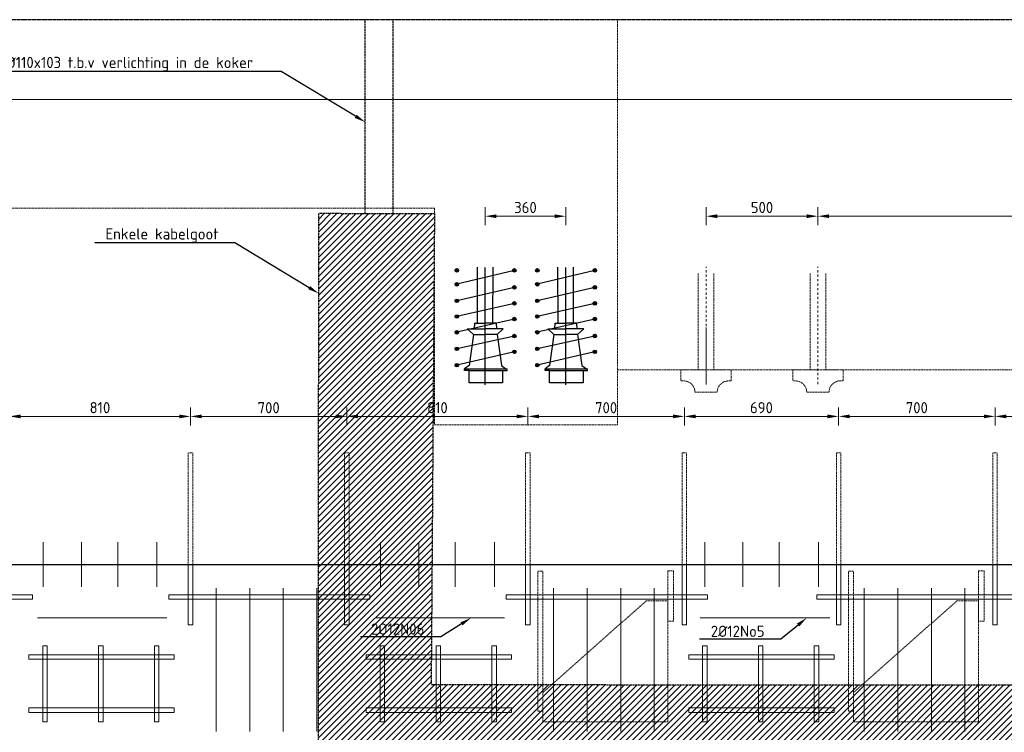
# Model space of a CAD drawing. Header units: millimetres. Extents: x -8028558 to 327273, y -63352 to 83293.
# Tile 189 of 195: x 300409 to 304813, y 10414 to 13602. Entities that reach past the tile are written whole.
import ezdxf
from ezdxf import colors
from ezdxf.entities.mleader import LeaderData, LeaderLine
from ezdxf.math import Vec2, Vec3

# ---------------------------------------------------------------- set-up
doc = ezdxf.new("R2010")
doc.units = ezdxf.units.MM
for name, pattern in [('NLCS-HIDDEN', [4, 2, -2]), ('XX-AFBREEK', [7, 4, -1, 1, -1]), ('ZZ-HIDDEN-SO', [4, 2, -2])]:
    doc.linetypes.add(name, pattern=pattern)
for name, color, linetype, lineweight in [('B-CO-BC-AFBREEKLIJN-GD', 7, 'XX-AFBREEK', 25), ('B-CO-BC-BETONVORM-GD', 90, 'Continuous', 25), ('B-CO-BC-BETONVORM-GN', 10, 'ZZ-HIDDEN-SO', 13), ('B-CO-BC-VOORSPANNING-GD', 200, 'Continuous', 25), ('B-CO-BC-VOORSPANNING-GN', 190, 'NLCS-HIDDEN', 13), ('B-CO-BC-WAPENING_HOOFDWAPENING-G', 170, 'Continuous', 18), ('B-CO-BC-WAPENING_HOOFDWAPENING-GN', 140, 'NLCS-HIDDEN', 13), ('B-CO-KL-OVERIG_MANTELBUIS - CENTREERLIJN-GD', 8, 'NLCS-HIDDEN', 25), ('X-XX-AL-M', 7, 'Continuous', 18), ('X-XX-AL-VERWIJZING-T25', 7, 'Continuous', 25)]:
    doc.layers.add(name, color=color, linetype=linetype, lineweight=lineweight)
doc.layers.add('B-CO-BC-KABELGOOT-A', color=253, linetype='Continuous', lineweight=25, transparency=0.6)
doc.styles.add('NLCS-ISO-MM20-T25', font='NLCS-ISO.ttf', dxfattribs={"height": 50})
doc.dimstyles.new('NLCS-MM20-T25-PIJL_L0_H4', dxfattribs={"dimscale": 20, "dimtxt": 2.5, "dimasz": 2.5, "dimexe": 2, "dimexo": 2, "dimgap": 0.7, "dimtad": 1, "dimdec": 0, "dimzin": 0, "dimdsep": 46, "dimtxsty": 'NLCS-ISO-MM20-T25', "dimcen": 0, "dimdle": 2, "dimclrd": 256, "dimclre": 256, "dimclrt": 256, "dimadec": 4, "dimazin": 0, "dimtfac": 1, "dimtdec": 3, "dimtofl": 0, "dimtmove": 0, "dimatfit": 3, "dimfxl": 2, "dimfxlon": 1, "dimtfillclr": 256, "dimtolj": 1, "dimtzin": 0, "dimlwd": -1, "dimlwe": -1, "dimarcsym": 0})

# ---------------------------------------------------------------- blocks, each defined once
blk = doc.blocks.new('*D1048')
at = {"layer": 'X-XX-AL-M', "transparency": 16777216}
for p, q in [((300362.7, 11787.5), (300362.7, 11867.5)), ((301172.5, 11787.5), (301172.5, 11867.5)), ((300412.7, 11827.5), (301122.5, 11827.5))]:
    blk.add_line(p, q, dxfattribs=at)
for points in [[(300412.7, 11835.8), (300412.7, 11819.1), (300362.7, 11827.5)], [(301122.5, 11835.8), (301122.5, 11819.1), (301172.5, 11827.5)]]:
    blk.add_solid(points, dxfattribs=at)
at = {"layer": 'X-XX-AL-M', "transparency": 16777216, "insert": (300767.6, 11866.5), "char_height": 50, "attachment_point": 5, "style": 'NLCS-ISO-MM20-T25'}
blk.add_mtext('\\A1;810', dxfattribs=at)
blk = doc.blocks.new('*D1049')
at = {"layer": 'X-XX-AL-M', "transparency": 16777216}
for p, q in [((301172.5, 11787.5), (301172.5, 11867.5)), ((301872.3, 11787.5), (301872.3, 11867.5)), ((301222.5, 11827.5), (301822.3, 11827.5))]:
    blk.add_line(p, q, dxfattribs=at)
for points in [[(301222.5, 11835.8), (301222.5, 11819.1), (301172.5, 11827.5)], [(301822.3, 11835.8), (301822.3, 11819.1), (301872.3, 11827.5)]]:
    blk.add_solid(points, dxfattribs=at)
at = {"layer": 'X-XX-AL-M', "transparency": 16777216, "insert": (301522.4, 11866.5), "char_height": 50, "attachment_point": 5, "style": 'NLCS-ISO-MM20-T25'}
blk.add_mtext('\\A1;700', dxfattribs=at)
blk = doc.blocks.new('*D1050')
at = {"layer": 'X-XX-AL-M', "transparency": 16777216}
for p, q in [((301872.3, 11787.5), (301872.3, 11867.5)), ((302682, 11787.5), (302682, 11867.5)), ((301922.3, 11827.5), (302632, 11827.5))]:
    blk.add_line(p, q, dxfattribs=at)
for points in [[(301922.3, 11835.8), (301922.3, 11819.1), (301872.3, 11827.5)], [(302632, 11835.8), (302632, 11819.1), (302682, 11827.5)]]:
    blk.add_solid(points, dxfattribs=at)
at = {"layer": 'X-XX-AL-M', "transparency": 16777216, "insert": (302277.1, 11866.5), "char_height": 50, "attachment_point": 5, "style": 'NLCS-ISO-MM20-T25'}
blk.add_mtext('\\A1;810', dxfattribs=at)
blk = doc.blocks.new('*D1051')
at = {"layer": 'X-XX-AL-M', "transparency": 16777216}
for p, q in [((302682, 11787.5), (302682, 11867.5)), ((303381.8, 11787.5), (303381.8, 11867.5)), ((302732, 11827.5), (303331.8, 11827.5))]:
    blk.add_line(p, q, dxfattribs=at)
for points in [[(302732, 11835.8), (302732, 11819.1), (302682, 11827.5)], [(303331.8, 11835.8), (303331.8, 11819.1), (303381.8, 11827.5)]]:
    blk.add_solid(points, dxfattribs=at)
at = {"layer": 'X-XX-AL-M', "transparency": 16777216, "insert": (303031.9, 11866.5), "char_height": 50, "attachment_point": 5, "style": 'NLCS-ISO-MM20-T25'}
blk.add_mtext('\\A1;700', dxfattribs=at)
blk = doc.blocks.new('*D1052')
at = {"layer": 'X-XX-AL-M', "transparency": 16777216}
for p, q in [((303381.8, 11787.5), (303381.8, 11867.5)), ((304071.8, 11787.5), (304071.8, 11867.5)), ((303431.8, 11827.5), (304021.8, 11827.5))]:
    blk.add_line(p, q, dxfattribs=at)
for points in [[(303431.8, 11835.8), (303431.8, 11819.1), (303381.8, 11827.5)], [(304021.8, 11835.8), (304021.8, 11819.1), (304071.8, 11827.5)]]:
    blk.add_solid(points, dxfattribs=at)
at = {"layer": 'X-XX-AL-M', "transparency": 16777216, "insert": (303726.8, 11866.5), "char_height": 50, "attachment_point": 5, "style": 'NLCS-ISO-MM20-T25'}
blk.add_mtext('\\A1;690', dxfattribs=at)
blk = doc.blocks.new('*D1053')
at = {"layer": 'X-XX-AL-M', "transparency": 16777216}
for p, q in [((304071.8, 11787.5), (304071.8, 11867.5)), ((304771.8, 11787.5), (304771.8, 11867.5)), ((304121.8, 11827.5), (304721.8, 11827.5))]:
    blk.add_line(p, q, dxfattribs=at)
for points in [[(304121.8, 11835.8), (304121.8, 11819.1), (304071.8, 11827.5)], [(304721.8, 11835.8), (304721.8, 11819.1), (304771.8, 11827.5)]]:
    blk.add_solid(points, dxfattribs=at)
at = {"layer": 'X-XX-AL-M', "transparency": 16777216, "insert": (304421.8, 11866.5), "char_height": 50, "attachment_point": 5, "style": 'NLCS-ISO-MM20-T25'}
blk.add_mtext('\\A1;700', dxfattribs=at)
blk = doc.blocks.new('*D1091')
at = {"layer": 'X-XX-AL-M', "transparency": 16777216}
for p, q in [((304771.8, 11787.5), (304771.8, 11867.5)), ((305075.1, 11787.5), (305075.1, 11867.5)), ((304821.8, 11827.5), (305025.1, 11827.5))]:
    blk.add_line(p, q, dxfattribs=at)
for points in [[(304821.8, 11835.8), (304821.8, 11819.1), (304771.8, 11827.5)], [(305025.1, 11835.8), (305025.1, 11819.1), (305075.1, 11827.5)]]:
    blk.add_solid(points, dxfattribs=at)
at = {"layer": 'X-XX-AL-M', "transparency": 16777216, "insert": (304923.5, 11866.5), "char_height": 50, "attachment_point": 5, "style": 'NLCS-ISO-MM20-T25'}
blk.add_mtext('\\A1;303', dxfattribs=at)
blk = doc.blocks.new('*D1093')
at = {"layer": 'X-XX-AL-M', "transparency": 16777216}
for p, q in [((286154.1, 13285.8), (286154.1, 13205.8)), ((306174.1, 13285.8), (306174.1, 13205.8)), ((286204.1, 13245.8), (306124.1, 13245.8))]:
    blk.add_line(p, q, dxfattribs=at)
for points in [[(286204.1, 13254.1), (286204.1, 13237.4), (286154.1, 13245.8)], [(306124.1, 13254.1), (306124.1, 13237.4), (306174.1, 13245.8)]]:
    blk.add_solid(points, dxfattribs=at)
at = {"layer": 'X-XX-AL-M', "transparency": 16777216, "insert": (296164.1, 13284.8), "char_height": 50, "attachment_point": 5, "style": 'NLCS-ISO-MM20-T25'}
blk.add_mtext('\\A1;20020', dxfattribs=at)
blk = doc.blocks.new('*D1149')
at = {"layer": 'X-XX-AL-M', "transparency": 16777216}
for p, q in [((303479.1, 12683.1), (303479.1, 12763.1)), ((303979.1, 12683.1), (303979.1, 12763.1)), ((303529.1, 12723.1), (303929.1, 12723.1))]:
    blk.add_line(p, q, dxfattribs=at)
for points in [[(303529.1, 12731.4), (303529.1, 12714.7), (303479.1, 12723.1)], [(303929.1, 12731.4), (303929.1, 12714.7), (303979.1, 12723.1)]]:
    blk.add_solid(points, dxfattribs=at)
at = {"layer": 'X-XX-AL-M', "transparency": 16777216, "insert": (303729.1, 12762.1), "char_height": 50, "attachment_point": 5, "style": 'NLCS-ISO-MM20-T25'}
blk.add_mtext('\\A1;500', dxfattribs=at)
blk = doc.blocks.new('*D1150')
at = {"layer": 'X-XX-AL-M', "transparency": 16777216}
for p, q in [((303979.1, 12683.1), (303979.1, 12763.1)), ((306174.1, 12683.1), (306174.1, 12763.1)), ((304029.1, 12723.1), (306124.1, 12723.1))]:
    blk.add_line(p, q, dxfattribs=at)
for points in [[(304029.1, 12731.4), (304029.1, 12714.7), (303979.1, 12723.1)], [(306124.1, 12731.4), (306124.1, 12714.7), (306174.1, 12723.1)]]:
    blk.add_solid(points, dxfattribs=at)
at = {"layer": 'X-XX-AL-M', "transparency": 16777216, "insert": (305076.6, 12762.1), "char_height": 50, "attachment_point": 5, "style": 'NLCS-ISO-MM20-T25'}
blk.add_mtext('\\A1;2195', dxfattribs=at)
blk = doc.blocks.new('*D1153')
at = {"layer": 'X-XX-AL-M', "transparency": 16777216}
for p, q in [((302491.2, 12683.1), (302491.2, 12763.1)), ((302851.2, 12683.1), (302851.2, 12763.1)), ((302541.2, 12723.1), (302801.2, 12723.1))]:
    blk.add_line(p, q, dxfattribs=at)
for points in [[(302541.2, 12731.4), (302541.2, 12714.7), (302491.2, 12723.1)], [(302801.2, 12731.4), (302801.2, 12714.7), (302851.2, 12723.1)]]:
    blk.add_solid(points, dxfattribs=at)
at = {"layer": 'X-XX-AL-M', "transparency": 16777216, "insert": (302671.2, 12762.1), "char_height": 50, "attachment_point": 5, "style": 'NLCS-ISO-MM20-T25'}
blk.add_mtext('\\A1;360', dxfattribs=at)

msp = doc.modelspace()

# ---------------------------------------------------------------- hatches: boundary and pattern name
at = {"layer": 'B-CO-BC-KABELGOOT-A'}
h = msp.add_hatch(dxfattribs=at)
h.set_pattern_fill('ACO-BETON_GEWAPEND-SODMM', color=256, scale=10, pattern_type=2)
h.set_pattern_definition([(45, (43387.608, 0), (-14.1421356, 14.1421356), [])])
h.paths.add_polyline_path([(302264.1, 12735.7), (302249.3, 10627.7), (306120.3, 10625.8), (306103.7, 8989.8), (305606.3, 8990.1), (305606.8, 10162.3), (301745.2, 10164.2), (301746.4, 12736)])

# ---------------------------------------------------------------- linework, layer by layer
at = {"layer": 'B-CO-BC-AFBREEKLIJN-GD', "flags": 128}
msp.add_lwpolyline([(306999.4, 13602.3), (285250.5, 13602.3)], dxfattribs=at)
at = {"layer": 'B-CO-BC-BETONVORM-GD', "flags": 128}
msp.add_lwpolyline([(286154.1, 11164.7), (306174.1, 11164.7)], dxfattribs=at)
at = {"layer": 'B-CO-BC-BETONVORM-GN', "flags": 128}
for points in [[(303083.2, 11790), (303083.2, 13602.3)], [(296730.6, 12759.7), (302263.6, 12759.7)], [(302263.6, 12759.7), (302263.6, 11790)], [(303083.2, 12036.2), (306174.1, 12036.2)], [(302263.6, 11790), (303083.2, 11790)]]:
    msp.add_lwpolyline(points, dxfattribs=at)
at = {"layer": 'B-CO-BC-VOORSPANNING-GD', "ltscale": 500, "flags": 128}
for points in [[(302364.2, 12480.8), (302356.2, 12480.8)], [(302356.2, 12480.8), (302372.2, 12480.8)], [(302364.2, 12488.8), (302364.2, 12472.8)], [(302621.5, 12480.8), (302613.5, 12480.8)], [(302613.5, 12480.8), (302629.5, 12480.8)], [(302621.5, 12488.8), (302621.5, 12472.8)], [(302724.2, 12480.8), (302716.2, 12480.8)], [(302716.2, 12480.8), (302732.2, 12480.8)], [(302724.2, 12488.8), (302724.2, 12472.8)], [(302981.5, 12480.8), (302973.5, 12480.8)], [(302973.5, 12480.8), (302989.5, 12480.8)], [(302981.5, 12488.8), (302981.5, 12472.8)], [(302364.2, 12426.5), (302364.2, 12410.5)], [(302724.2, 12426.5), (302724.2, 12410.5)], [(302364.2, 12418.5), (302356.2, 12418.5)], [(302356.2, 12418.5), (302372.2, 12418.5)], [(302621.5, 12404.5), (302613.5, 12404.5)], [(302613.5, 12404.5), (302629.5, 12404.5)], [(302621.5, 12412.5), (302621.5, 12396.5)], [(302724.2, 12418.5), (302716.2, 12418.5)], [(302716.2, 12418.5), (302732.2, 12418.5)], [(302981.5, 12404.5), (302973.5, 12404.5)], [(302973.5, 12404.5), (302989.5, 12404.5)], [(302981.5, 12412.5), (302981.5, 12396.5)], [(302364.2, 12344.5), (302356.2, 12344.5)], [(302356.2, 12344.5), (302372.2, 12344.5)], [(302364.2, 12352.5), (302364.2, 12336.5)], [(302621.5, 12332.8), (302613.5, 12332.8)], [(302613.5, 12332.8), (302629.5, 12332.8)], [(302621.5, 12340.8), (302621.5, 12324.8)], [(302724.2, 12344.5), (302716.2, 12344.5)], [(302716.2, 12344.5), (302732.2, 12344.5)], [(302724.2, 12352.5), (302724.2, 12336.5)], [(302981.5, 12332.8), (302973.5, 12332.8)], [(302973.5, 12332.8), (302989.5, 12332.8)], [(302981.5, 12340.8), (302981.5, 12324.8)], [(302364.2, 12274.3), (302356.2, 12274.3)], [(302356.2, 12274.3), (302372.2, 12274.3)], [(302364.2, 12282.3), (302364.2, 12266.3)], [(302621.5, 12263.2), (302613.5, 12263.2)], [(302613.5, 12263.2), (302629.5, 12263.2)], [(302621.5, 12271.2), (302621.5, 12255.2)], [(302724.2, 12274.3), (302716.2, 12274.3)], [(302716.2, 12274.3), (302732.2, 12274.3)], [(302724.2, 12282.3), (302724.2, 12266.3)], [(302981.5, 12263.2), (302973.5, 12263.2)], [(302973.5, 12263.2), (302989.5, 12263.2)], [(302981.5, 12271.2), (302981.5, 12255.2)], [(302364.2, 12203.7), (302356.2, 12203.7)], [(302356.2, 12203.7), (302372.2, 12203.7)], [(302364.2, 12211.7), (302364.2, 12195.7)], [(302724.2, 12203.7), (302716.2, 12203.7)], [(302716.2, 12203.7), (302732.2, 12203.7)], [(302724.2, 12211.7), (302724.2, 12195.7)], [(302621.5, 12187), (302613.5, 12187)], [(302613.5, 12187), (302629.5, 12187)], [(302621.5, 12195), (302621.5, 12179)], [(302981.5, 12187), (302973.5, 12187)], [(302973.5, 12187), (302989.5, 12187)], [(302981.5, 12195), (302981.5, 12179)], [(302364.2, 12129.7), (302356.2, 12129.7)], [(302356.2, 12129.7), (302372.2, 12129.7)], [(302364.2, 12137.7), (302364.2, 12121.7)], [(302621.5, 12116.3), (302613.5, 12116.3)], [(302613.5, 12116.3), (302629.5, 12116.3)], [(302621.5, 12124.3), (302621.5, 12108.3)], [(302724.2, 12129.7), (302716.2, 12129.7)], [(302716.2, 12129.7), (302732.2, 12129.7)], [(302724.2, 12137.7), (302724.2, 12121.7)], [(302981.5, 12116.3), (302973.5, 12116.3)], [(302973.5, 12116.3), (302989.5, 12116.3)], [(302981.5, 12124.3), (302981.5, 12108.3)], [(302364.2, 12056.8), (302356.2, 12056.8)], [(302356.2, 12056.8), (302372.2, 12056.8)], [(302364.2, 12064.8), (302364.2, 12048.8)], [(302398.7, 12032.4), (302398.7, 12040.4)], [(302418.7, 12032.4), (302398.7, 12032.4)], [(302418.7, 11977.4), (302418.7, 12032.4)], [(302418.7, 12032.4), (302568.7, 12032.4)], [(302568.7, 12032.4), (302568.7, 11977.4)], [(302568.7, 12032.4), (302588.7, 12032.4)], [(302588.7, 12032.4), (302588.7, 12040.4)], [(302724.2, 12056.8), (302716.2, 12056.8)], [(302716.2, 12056.8), (302732.2, 12056.8)], [(302724.2, 12064.8), (302724.2, 12048.8)], [(302758.7, 12032.4), (302758.7, 12040.4)], [(302778.7, 12032.4), (302758.7, 12032.4)], [(302778.7, 11977.4), (302778.7, 12032.4)], [(302778.7, 12032.4), (302928.7, 12032.4)], [(302928.7, 12032.4), (302928.7, 11977.4)], [(302928.7, 12032.4), (302948.7, 12032.4)], [(302948.7, 12032.4), (302948.7, 12040.4)], [(302568.7, 11977.4), (302418.7, 11977.4)], [(302928.7, 11977.4), (302778.7, 11977.4)]]:
    msp.add_lwpolyline(points, dxfattribs=at)
at = {"layer": 'B-CO-BC-VOORSPANNING-GD', "ltscale": 5, "flags": 128}
for points in [[(302621.5, 12480.8), (302364.2, 12418.5)], [(302457.1, 12243.9), (302456.4, 12494.9)], [(302491.2, 11968.1), (302491.2, 12493.2)], [(302525.3, 12243.9), (302526, 12494.9)], [(302981.5, 12480.8), (302724.2, 12418.5)], [(302817.1, 12243.9), (302816.4, 12494.9)], [(302851.2, 11968.1), (302851.2, 12493.2)], [(302885.3, 12243.9), (302886, 12494.9)], [(302621.5, 12404.5), (302364.2, 12344.5)], [(302981.5, 12404.5), (302724.2, 12344.5)], [(302621.5, 12332.8), (302364.2, 12274.3)], [(302981.5, 12332.8), (302724.2, 12274.3)], [(302621.5, 12263.2), (302364.2, 12203.7)], [(302981.5, 12263.2), (302724.2, 12203.7)], [(302410.7, 12219.1), (302438.7, 12194.1)], [(302442.4, 12244), (302441.1, 12218.7)], [(302540.1, 12244), (302541.4, 12218.7)], [(302571.8, 12219.1), (302543.8, 12194.1)], [(302770.7, 12219.1), (302798.7, 12194.1)], [(302802.4, 12244), (302801.1, 12218.7)], [(302900.1, 12244), (302901.4, 12218.7)], [(302931.8, 12219.1), (302903.8, 12194.1)], [(302621.5, 12187), (302364.2, 12129.7)], [(302438.7, 12194.1), (302419.2, 12054.7)], [(302543.8, 12194.1), (302563.3, 12054.7)], [(302981.5, 12187), (302724.2, 12129.7)], [(302798.7, 12194.1), (302779.2, 12054.7)], [(302903.8, 12194.1), (302923.3, 12054.7)], [(302621.5, 12116.3), (302364.2, 12056.8)], [(302981.5, 12116.3), (302724.2, 12056.8)], [(302419.2, 12054.7), (302398.7, 12040.4)], [(302398.7, 12040.4), (302588.7, 12040.4)], [(302563.3, 12054.7), (302583.8, 12040.4)], [(302779.2, 12054.7), (302758.7, 12040.4)], [(302758.7, 12040.4), (302948.7, 12040.4)], [(302923.3, 12054.7), (302943.8, 12040.4)]]:
    msp.add_lwpolyline(points, dxfattribs=at)
at = {"layer": 'B-CO-BC-VOORSPANNING-GD', "flags": 128}
for points in [[(302410.7, 12219.1), (302491.2, 12219.1)], [(302442.4, 12244), (302491.2, 12244)], [(302540.1, 12244), (302491.2, 12244)], [(302571.8, 12219.1), (302491.2, 12219.1)], [(302770.7, 12219.1), (302851.2, 12219.1)], [(302802.4, 12244), (302851.2, 12244)], [(302900.1, 12244), (302851.2, 12244)], [(302931.8, 12219.1), (302851.2, 12219.1)], [(302438.7, 12194.1), (302491.2, 12194.1)], [(302543.8, 12194.1), (302491.2, 12194.1)], [(302798.7, 12194.1), (302851.2, 12194.1)], [(302903.8, 12194.1), (302851.2, 12194.1)]]:
    msp.add_lwpolyline(points, dxfattribs=at)
at = {"layer": 'B-CO-BC-VOORSPANNING-GD', "ltscale": 500}
for centre in [(302364.2, 12480.8), (302621.5, 12480.8), (302724.2, 12480.8), (302981.5, 12480.8), (302364.2, 12418.5), (302724.2, 12418.5), (302621.5, 12404.5), (302981.5, 12404.5), (302364.2, 12344.5), (302621.5, 12332.8), (302724.2, 12344.5), (302981.5, 12332.8), (302364.2, 12274.3), (302621.5, 12263.2), (302724.2, 12274.3), (302981.5, 12263.2), (302364.2, 12203.7), (302724.2, 12203.7), (302621.5, 12187), (302981.5, 12187), (302364.2, 12129.7), (302621.5, 12116.3), (302724.2, 12129.7), (302981.5, 12116.3), (302364.2, 12056.8), (302724.2, 12056.8)]:
    msp.add_circle(centre, 8, dxfattribs=at)
at = {"layer": 'B-CO-BC-VOORSPANNING-GN', "flags": 128}
for points in [[(303444.1, 12036.2), (303444.1, 12466.2)], [(303514.1, 12036.2), (303514.1, 12466.2)], [(303944.1, 12036.2), (303944.1, 12466.2)], [(304014.1, 12036.2), (304014.1, 12466.2)]]:
    msp.add_lwpolyline(points, dxfattribs=at)
at = {"layer": 'B-CO-BC-VOORSPANNING-GN', "ltscale": 5, "flags": 128}
for points in [[(303479.1, 11971.9), (303479.1, 12497)], [(303979.1, 11971.9), (303979.1, 12497)]]:
    msp.add_lwpolyline(points, dxfattribs=at)
at = {"layer": 'B-CO-BC-VOORSPANNING-GN', "flags": 128}
for points in [[(303591.6, 11986.2), (303591.6, 12036.2), (303366.6, 12036.2), (303366.6, 11986.2), (303379.1, 11986.2, -0.414214), (303429.1, 11936.2), (303529.1, 11936.2, -0.414214), (303579.1, 11986.2)], [(304091.6, 11986.2), (304091.6, 12036.2), (303866.6, 12036.2), (303866.6, 11986.2), (303879.1, 11986.2, -0.414214), (303929.1, 11936.2), (304029.1, 11936.2, -0.414214), (304079.1, 11986.2)]]:
    msp.add_lwpolyline(points, format="xyb", close=True, dxfattribs=at)
at = {"layer": 'B-CO-BC-WAPENING_HOOFDWAPENING-G', "flags": 128}
for points in [[(303479.1, 12225.5), (303479.1, 11970.2)], [(300513.8, 11064.7), (300513.8, 11264.7)], [(300684.4, 11064.7), (300684.4, 11264.7)], [(300847.1, 11064.7), (300847.1, 11264.7)], [(301022.6, 11064.7), (301022.6, 11264.7)], [(302023.3, 11064.7), (302023.3, 11264.7)], [(302194, 11064.7), (302194, 11264.7)], [(302356.6, 11064.7), (302356.6, 11264.7)], [(302532.1, 11064.7), (302532.1, 11264.7)], [(303473.3, 11064.7), (303473.3, 11264.7)], [(303643.9, 11064.7), (303643.9, 11264.7)], [(303806.6, 11064.7), (303806.6, 11264.7)], [(303982.1, 11064.7), (303982.1, 11264.7)], [(301162.5, 10894.7), (301162.5, 11164.7)], [(301182.5, 10894.7), (301182.5, 11164.7)], [(301862.3, 10894.7), (301862.3, 11164.7)], [(301882.3, 10894.7), (301882.3, 11164.7)], [(302672, 10894.7), (302672, 11164.7)], [(302692, 10894.7), (302692, 11164.7)], [(303371.8, 10894.7), (303371.8, 11164.7)], [(303391.8, 10894.7), (303391.8, 11164.7)], [(304061.8, 10894.7), (304061.8, 11164.7)], [(304081.8, 10894.7), (304081.8, 11164.7)], [(304761.8, 10894.7), (304761.8, 11164.7)], [(304781.8, 10894.7), (304781.8, 11164.7)], [(301287.5, 11058.9), (301287.5, 10417.3)], [(301437.5, 11058.9), (301437.5, 10417.3)], [(301587.5, 11058.9), (301587.5, 10417.3)], [(301737.5, 11058.9), (301737.5, 10417.3)], [(302797, 11058.9), (302797, 10417.3)], [(302947, 11058.9), (302947, 10417.3)], [(303097, 11058.9), (303097, 10417.3)], [(303247, 11058.9), (303247, 10417.3)], [(304186.8, 11058.9), (304186.8, 10417.3)], [(304336.8, 11058.9), (304336.8, 10417.3)], [(304486.8, 11058.9), (304486.8, 10417.3)], [(304636.8, 11058.9), (304636.8, 10417.3)], [(300488.6, 10925.9), (301067.5, 10925.9)], [(301998.1, 10925.9), (302577.1, 10925.9)], [(303453, 10925.9), (304032, 10925.9)], [(301162.5, 10894.7), (301182.5, 10894.7)], [(301862.3, 10894.7), (301882.3, 10894.7)], [(302672, 10894.7), (302692, 10894.7)], [(303371.8, 10894.7), (303391.8, 10894.7)], [(304061.8, 10894.7), (304081.8, 10894.7)], [(304761.8, 10894.7), (304781.8, 10894.7)]]:
    msp.add_lwpolyline(points, dxfattribs=at)
at = {"layer": 'B-CO-BC-WAPENING_HOOFDWAPENING-G'}
for points in [[(299566, 11009.7), (300466, 11009.7), (300466, 11029.7), (299566, 11029.7)], [(301075.5, 11009.7), (301975.5, 11009.7), (301975.5, 11029.7), (301075.5, 11029.7)], [(302585, 11009.7), (303485, 11009.7), (303485, 11029.7), (302585, 11029.7)], [(303974.8, 11009.7), (304874.8, 11009.7), (304874.8, 11029.7), (303974.8, 11029.7)], [(300511.6, 10460.7), (300531.6, 10460.7), (300531.6, 10800.7), (300511.6, 10800.7)], [(300761.6, 10460.7), (300781.6, 10460.7), (300781.6, 10800.7), (300761.6, 10800.7)], [(301011.6, 10460.7), (301031.6, 10460.7), (301031.6, 10800.7), (301011.6, 10800.7)], [(302021.1, 10460.7), (302041.1, 10460.7), (302041.1, 10800.7), (302021.1, 10800.7)], [(302271.1, 10460.7), (302291.1, 10460.7), (302291.1, 10800.7), (302271.1, 10800.7)], [(302521.1, 10460.7), (302541.1, 10460.7), (302541.1, 10800.7), (302521.1, 10800.7)], [(303463.3, 10460.7), (303483.3, 10460.7), (303483.3, 10800.7), (303463.3, 10800.7)], [(303713.3, 10460.7), (303733.3, 10460.7), (303733.3, 10800.7), (303713.3, 10800.7)], [(303963.3, 10460.7), (303983.3, 10460.7), (303983.3, 10800.7), (303963.3, 10800.7)], [(300449.7, 10740.7), (301099.7, 10740.7), (301099.7, 10760.7), (300449.7, 10760.7)], [(301959.2, 10740.7), (302609.2, 10740.7), (302609.2, 10760.7), (301959.2, 10760.7)], [(303401.3, 10740.7), (304051.3, 10740.7), (304051.3, 10760.7), (303401.3, 10760.7)], [(300449.7, 10503.2), (301099.7, 10503.2), (301099.7, 10523.2), (300449.7, 10523.2)], [(301959.2, 10503.2), (302609.2, 10503.2), (302609.2, 10523.2), (301959.2, 10523.2)], [(303401.3, 10503.2), (304051.3, 10503.2), (304051.3, 10523.2), (303401.3, 10523.2)]]:
    msp.add_lwpolyline(points, close=True, dxfattribs=at)
at = {"layer": 'B-CO-BC-WAPENING_HOOFDWAPENING-GN', "flags": 128}
for points in [[(301162.5, 11164.7), (301162.5, 11664.7)], [(301162.5, 11664.7), (301182.5, 11664.7)], [(301182.5, 11664.7), (301182.5, 11164.7)], [(301862.3, 11164.7), (301862.3, 11664.7)], [(301862.3, 11664.7), (301882.3, 11664.7)], [(301882.3, 11664.7), (301882.3, 11164.7)], [(302672, 11164.7), (302672, 11664.7)], [(302672, 11664.7), (302692, 11664.7)], [(302692, 11664.7), (302692, 11164.7)], [(303371.8, 11164.7), (303371.8, 11664.7)], [(303371.8, 11664.7), (303391.8, 11664.7)], [(303391.8, 11664.7), (303391.8, 11164.7)], [(304061.8, 11164.7), (304061.8, 11664.7)], [(304061.8, 11664.7), (304081.8, 11664.7)], [(304081.8, 11664.7), (304081.8, 11164.7)], [(304761.8, 11164.7), (304761.8, 11664.7)], [(304761.8, 11664.7), (304781.8, 11664.7)], [(304781.8, 11664.7), (304781.8, 11164.7)], [(303210.7, 11001.7), (302749.4, 10593)], [(303308, 11001.7), (303210.7, 11001.7)], [(303308, 10460.5), (303308, 11001.7)], [(304600.5, 11001.7), (304139.1, 10593)], [(304697.8, 11001.7), (304600.5, 11001.7)], [(304697.8, 10460.5), (304697.8, 11001.7)], [(302749.4, 10509.2), (302749.4, 10460.5)], [(304139.1, 10509.2), (304139.1, 10460.5)], [(302749.4, 10460.5), (303308, 10460.5)], [(304139.1, 10460.5), (304697.8, 10460.5)]]:
    msp.add_lwpolyline(points, dxfattribs=at)
at = {"layer": 'B-CO-BC-WAPENING_HOOFDWAPENING-GN'}
for points in [[(302727.1, 11135.1), (302749.4, 11135.1), (302749.4, 10509.2), (302727.1, 10509.2)], [(303308, 10911.3), (303333.3, 10911.3), (303333.3, 11137.3), (303308, 11137.3)], [(304116.9, 11135.1), (304139.1, 11135.1), (304139.1, 10509.2), (304116.9, 10509.2)], [(304697.8, 10911.3), (304723, 10911.3), (304723, 11137.3), (304697.8, 11137.3)]]:
    msp.add_lwpolyline(points, close=True, dxfattribs=at)
at = {"layer": 'B-CO-KL-OVERIG_MANTELBUIS - CENTREERLIJN-GD', "flags": 128}
for points in [[(301954.1, 12735.9), (301954.5, 13599.4)], [(302079.1, 12735.8), (302079.5, 13599.4)]]:
    msp.add_lwpolyline(points, dxfattribs=at)
msp.add_lwpolyline([(302264.1, 12735.7), (302249.3, 10627.7), (306120.3, 10625.8), (306103.7, 8989.8), (305606.3, 8990.1), (305606.8, 10162.3), (301745.2, 10164.2), (301746.4, 12736)], close=True, dxfattribs=at)

# ---------------------------------------------------------------- dimensions: what is measured, and where the dimension line sits
at = {"layer": 'X-XX-AL-M'}
for base, p1, p2, picture, middle in [((306174.1, 13245.8), (286154.1, 13602.3), (306174.1, 13602.3), '*D1093', (296164.1, 13284.8)), ((302851.2, 12723.1), (302491.2, 12493.2), (302851.2, 12493.2), '*D1153', (302671.2, 12762.1)), ((303979.1, 12723.1), (303479.1, 12497), (303979.1, 12497), '*D1149', (303729.1, 12762.1)), ((306174.1, 12723.1), (303979.1, 12497), (306174.1, 12036.2), '*D1150', (305076.6, 12762.1)), ((301172.5, 11827.5), (300362.7, 11664.7), (301172.5, 11664.7), '*D1048', (300767.6, 11866.5)), ((301872.3, 11827.5), (301172.5, 11664.7), (301872.3, 11664.7), '*D1049', (301522.4, 11866.5)), ((302682, 11827.5), (301872.3, 11664.7), (302682, 11664.7), '*D1050', (302277.1, 11866.5)), ((303381.8, 11827.5), (302682, 11664.7), (303381.8, 11664.7), '*D1051', (303031.9, 11866.5)), ((304071.8, 11827.5), (303381.8, 11664.7), (304071.8, 11664.7), '*D1052', (303726.8, 11866.5)), ((304771.8, 11827.5), (304071.8, 11664.7), (304771.8, 11664.7), '*D1053', (304421.8, 11866.5)), ((305075.1, 11827.5), (304771.8, 11664.7), (305075.1, 11164.7), '*D1091', (304923.5, 11866.5))]:
    dim = msp.add_linear_dim(base=base, p1=p1, p2=p2, dimstyle='NLCS-MM20-T25-PIJL_L0_H4', dxfattribs=at)
    dim.commit()
    dim.dimension.update_dxf_attribs({"geometry": picture, "text_midpoint": middle})

# ---------------------------------------------------------------- leaders
at = {"layer": 'X-XX-AL-VERWIJZING-T25'}
ml = msp.add_multileader_mtext('Standard', dxfattribs=at)
ml.set_content('1 Hostalitz buis Ø110x103 t.b.v verlichting in de koker ', color=256, style='NLCS-ISO-MM20-T25')
ml.set_leader_properties(color=256, linetype='ByLayer', lineweight=-1)
ml.build(insert=Vec2(0, 0))
ml.multileader.update_dxf_attribs({"text_left_attachment_type": 5, "text_right_attachment_type": 5, "dogleg_length": 50, "arrow_head_size": 50})
ctx = ml.context
ctx.base_point, ctx.char_height, ctx.arrow_head_size, ctx.landing_gap_size, ctx.plane_origin, ctx.plane_x_axis, ctx.plane_y_axis = Vec3(299842.6, 13371.3), 50, 50, 18, Vec3(302102.6, 13144.2), Vec3(1, -0.000501), Vec3(0.000501, 1)
ctx.left_attachment, ctx.right_attachment = 5, 5
notes = []
notes.append((ctx, [(1, (1, 1, 0), (301578.6, 13370.4), (-1, 0.000501), 50, [(0, [(301954.3, 13144.3)], 0, [])])]))
ctx.mtext.insert, ctx.mtext.text_direction, ctx.mtext.rotation, ctx.mtext.flow_direction = Vec3(299860.6, 13436.3), Vec3(1, -0.000501), 6.282685, 5
ml = msp.add_multileader_mtext('Standard', dxfattribs=at)
ml.set_content('Enkele kabelgoot', color=256, style='NLCS-ISO-MM20-T25')
ml.set_leader_properties(color=256, linetype='ByLayer', lineweight=-1)
ml.build(insert=Vec2(0, 0))
ml.multileader.update_dxf_attribs({"text_left_attachment_type": 5, "text_right_attachment_type": 5, "dogleg_length": 50, "arrow_head_size": 50})
ctx = ml.context
ctx.base_point, ctx.char_height, ctx.arrow_head_size, ctx.landing_gap_size, ctx.plane_origin, ctx.plane_x_axis, ctx.plane_y_axis = Vec3(300774.6, 12604), 50, 50, 18, Vec3(301894.6, 12377.5), Vec3(1, -0.000501), Vec3(0.000501, 1)
ctx.left_attachment, ctx.right_attachment = 5, 5
notes.append((ctx, [(1, (1, 1, 0), (301370.6, 12603.7), (-1, 0.000501), 50, [(0, [(301746.3, 12377.6)], 0, [])])]))
ctx.mtext.insert, ctx.mtext.text_direction, ctx.mtext.rotation, ctx.mtext.flow_direction = Vec3(300792.6, 12669), Vec3(1, -0.000501), 6.282685, 5
ml = msp.add_multileader_mtext('Standard', dxfattribs=at)
ml.set_content('2Ø12N06', color=256, style='NLCS-ISO-MM20-T25')
ml.set_leader_properties(color=256, linetype='ByLayer', lineweight=-1)
ml.build(insert=Vec2(0, 0))
ml.multileader.update_dxf_attribs({"text_left_attachment_type": 5, "text_right_attachment_type": 5, "dogleg_length": 50, "arrow_head_size": 50})
ctx = ml.context
ctx.base_point, ctx.char_height, ctx.arrow_head_size, ctx.landing_gap_size, ctx.plane_origin = Vec3(301962.2, 10841.1), 50, 50, 18, Vec3(302577.1, 10925.9)
ctx.left_attachment, ctx.right_attachment = 5, 5
notes.append((ctx, [(0, (1, 1, 0), (302293.2, 10841.1), (-1, 0), 50, [(0, [(302427.1, 10925.9)], 0, [])])]))
ctx.mtext.insert, ctx.mtext.flow_direction = Vec3(301980.2, 10901.1), 5
ml = msp.add_multileader_mtext('Standard', dxfattribs=at)
ml.set_content('2Ø12No5', color=256, style='NLCS-ISO-MM20-T25')
ml.set_leader_properties(color=256, linetype='ByLayer', lineweight=-1)
ml.build(insert=Vec2(0, 0))
ml.multileader.update_dxf_attribs({"text_left_attachment_type": 5, "text_right_attachment_type": 5, "dogleg_length": 50, "arrow_head_size": 50})
ctx = ml.context
ctx.base_point, ctx.char_height, ctx.arrow_head_size, ctx.landing_gap_size, ctx.plane_origin = Vec3(303482.3, 10831.1), 50, 50, 18, Vec3(303829, 10925.9)
ctx.left_attachment, ctx.right_attachment = 5, 5
notes.append((ctx, [(0, (1, 1, 0), (303813.3, 10831.1), (-1, 0), 50, [(0, [(303929, 10925.9)], 0, [])])]))
ctx.mtext.insert, ctx.mtext.flow_direction = Vec3(303500.3, 10891.1), 5
for ctx, leaders in notes:
    for number, flags, end, landing, length, lines in leaders:
        leader = LeaderData()
        leader.index, (leader.has_last_leader_line, leader.has_dogleg_vector, leader.attachment_direction) = number, flags
        leader.last_leader_point, leader.dogleg_vector, leader.dogleg_length = Vec3(end), Vec3(landing), length
        for number, points, colour, breaks in lines:
            line = LeaderLine()
            line.index, line.vertices, line.color, line.breaks = number, Vec3.list(points), colors.encode_raw_color(colour), breaks
            leader.lines.append(line)
        ctx.leaders.append(leader)

doc.saveas('drawing.dxf')
